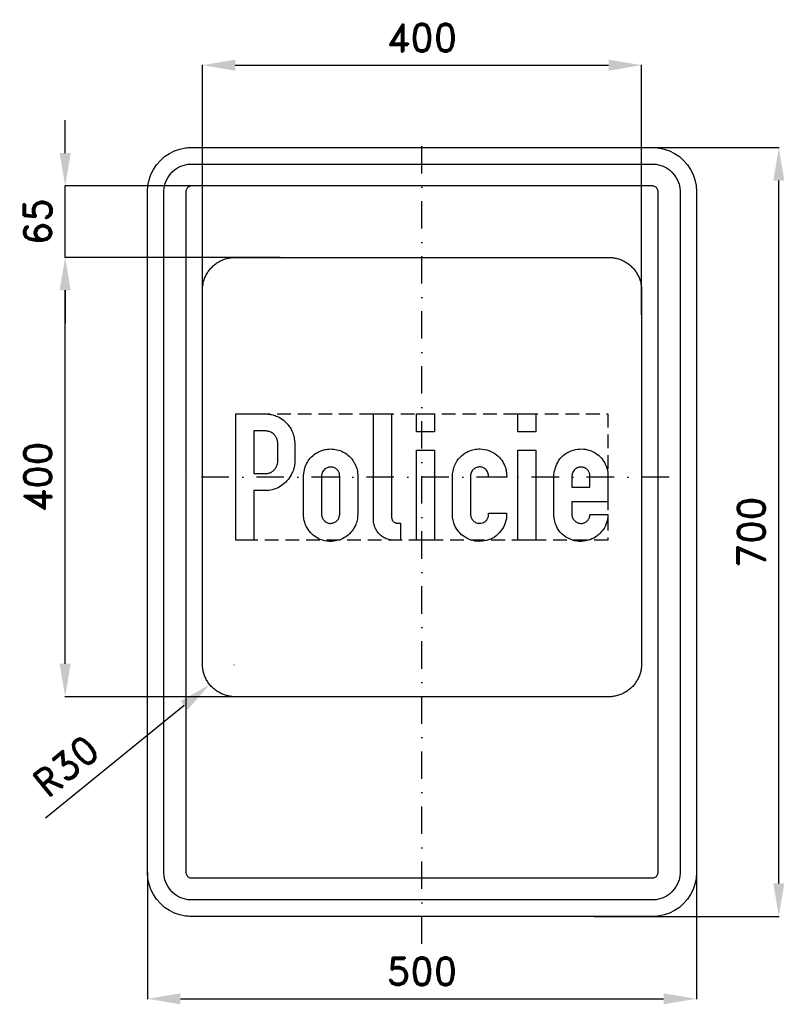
# Model space of a CAD drawing. Header units: millimetres. Extents: x -366 to 330, y -430 to 466.
import ezdxf

# ---------------------------------------------------------------- set-up
doc = ezdxf.new("R2010")
doc.units = ezdxf.units.MM
doc.header["$LTSCALE"] = 5
doc.linetypes.add('ČERCHOVANÁX2', pattern=[2, 1, -0.5, 0, -0.5])
doc.linetypes.add('ČÁRKOVANÁX2', pattern=[1.5, 1, -0.5])
doc.layers.add('Kóty', color=2, linetype='Continuous')
doc.layers.add('Značka', color=7, linetype='Continuous')
doc.styles.get("Standard").update_dxf_attribs({"font": 'romand.shx', "height": 25})
doc.dimstyles.get("Standard").update_dxf_attribs({"dimtxt": 25, "dimasz": 30, "dimexe": 0.18, "dimexo": 0.0625, "dimgap": 12.5, "dimtad": 1, "dimdec": 0, "dimzin": 0, "dimdsep": 46, "dimtxsty": 'Standard', "dimcen": 0.09, "dimadec": 0, "dimazin": 0, "dimtfac": 1, "dimtdec": 0, "dimtofl": 0, "dimtmove": 0, "dimatfit": 3, "dimfxl": 1, "dimtolj": 1, "dimtzin": 0, "dimarcsym": 0})

# ---------------------------------------------------------------- blocks, each defined once
blk = doc.blocks.new('*D0')
at = {"layer": 'Defpoints', "color": 0, "transparency": 16777216}
for p in [(-250, -310), (250, -310), (250, -425)]:
    blk.add_point(p, dxfattribs=at)
at = {"layer": 'Kóty', "color": 0, "lineweight": -2, "transparency": 16777216}
for p, q in [((-250, -310.0625), (-250, -425.18)), ((250, -310.0625), (250, -425.18)), ((-220, -425), (220, -425))]:
    blk.add_line(p, q, dxfattribs=at)
at = {"layer": 'Kóty', "color": 0, "transparency": 16777216}
for points in [[(-220, -420), (-220, -430), (-250, -425)], [(220, -420), (220, -430), (250, -425)]]:
    blk.add_solid(points, dxfattribs=at)
at = {"layer": 'Kóty', "color": 0, "transparency": 16777216, "insert": (0, -400), "char_height": 25, "attachment_point": 5}
blk.add_mtext('\\A1;500', dxfattribs=at)
blk = doc.blocks.new('*D1')
at = {"layer": 'Defpoints', "color": 0, "transparency": 16777216}
for p in [(134.41, 350), (325, 350), (156.85, -350)]:
    blk.add_point(p, dxfattribs=at)
at = {"layer": 'Kóty', "color": 0, "lineweight": -2, "transparency": 16777216}
for p, q in [((134.47, 350), (325.18, 350)), ((325, -320), (325, 320)), ((156.91, -350), (325.18, -350))]:
    blk.add_line(p, q, dxfattribs=at)
at = {"layer": 'Kóty', "color": 0, "transparency": 16777216}
for points in [[(320, 320), (330, 320), (325, 350)], [(320, -320), (330, -320), (325, -350)]]:
    blk.add_solid(points, dxfattribs=at)
at = {"layer": 'Kóty', "color": 0, "transparency": 16777216, "insert": (300, 0), "char_height": 25, "attachment_point": 5, "rotation": 90}
blk.add_mtext('\\A1;700', dxfattribs=at)
blk = doc.blocks.new('*D2')
at = {"layer": 'Defpoints', "color": 0, "transparency": 16777216}
for p in [(-325, 315), (-195.71, 315), (-129.2, 250.04)]:
    blk.add_point(p, dxfattribs=at)
at = {"layer": 'Kóty', "color": 0, "lineweight": -2, "transparency": 16777216}
for p, q in [((-325, 345), (-325, 375)), ((-195.78, 315), (-325.18, 315)), ((-129.26, 250.04), (-325.18, 250.04)), ((-325, 220.04), (-325, 190.04))]:
    blk.add_line(p, q, dxfattribs=at)
at = {"layer": 'Kóty', "color": 0, "transparency": 16777216}
for points in [[(-330, 345), (-320, 345), (-325, 315)], [(-330, 220.04), (-320, 220.04), (-325, 250.04)]]:
    blk.add_solid(points, dxfattribs=at)
at = {"layer": 'Kóty', "color": 0, "transparency": 16777216, "insert": (-350, 282.52), "char_height": 25, "attachment_point": 5, "rotation": 90}
blk.add_mtext('\\A1;65', dxfattribs=at)
blk = doc.blocks.new('*D3')
at = {"layer": 'Defpoints', "color": 0, "transparency": 16777216}
for p in [(200, 425), (-200, 200.41), (200, 197.65)]:
    blk.add_point(p, dxfattribs=at)
at = {"layer": 'Kóty', "color": 0, "lineweight": -2, "transparency": 16777216}
for p, q in [((-200, 200.47), (-200, 425.18)), ((-170, 425), (170, 425)), ((200, 197.71), (200, 425.18))]:
    blk.add_line(p, q, dxfattribs=at)
at = {"layer": 'Kóty', "color": 0, "transparency": 16777216}
for points in [[(-170, 430), (-170, 420), (-200, 425)], [(170, 430), (170, 420), (200, 425)]]:
    blk.add_solid(points, dxfattribs=at)
at = {"layer": 'Kóty', "color": 0, "transparency": 16777216, "insert": (0, 450), "char_height": 25, "attachment_point": 5}
blk.add_mtext('\\A1;400', dxfattribs=at)
blk = doc.blocks.new('*D4')
at = {"layer": 'Defpoints', "color": 0, "transparency": 16777216}
for p in [(-325, 250.04), (-129.26, 250.04), (-124.89, -150)]:
    blk.add_point(p, dxfattribs=at)
at = {"layer": 'Kóty', "color": 0, "lineweight": -2, "transparency": 16777216}
for p, q in [((-129.33, 250.04), (-325.18, 250.04)), ((-325, -120), (-325, 220.04)), ((-124.95, -150), (-325.18, -150))]:
    blk.add_line(p, q, dxfattribs=at)
at = {"layer": 'Kóty', "color": 0, "transparency": 16777216}
for points in [[(-330, 220.04), (-320, 220.04), (-325, 250.04)], [(-330, -120), (-320, -120), (-325, -150)]]:
    blk.add_solid(points, dxfattribs=at)
at = {"layer": 'Kóty', "color": 0, "transparency": 16777216, "insert": (-350, 50.02), "char_height": 25, "attachment_point": 5, "rotation": 90}
blk.add_mtext('\\A1;400', dxfattribs=at)
blk = doc.blocks.new('*D5')
at = {"layer": 'Defpoints', "color": 0, "transparency": 16777216}
for p in [(-171.27, -120.98), (-193.33, -138.88)]:
    blk.add_point(p, dxfattribs=at)
at = {"layer": 'Kóty', "color": 0, "lineweight": -2, "transparency": 16777216}
for p, q in [((-171.36, -120.98), (-171.18, -120.98)), ((-171.27, -121.07), (-171.27, -120.89)), ((-342.75, -260.2), (-216.62, -157.79))]:
    blk.add_line(p, q, dxfattribs=at)
blk.add_arc((-171.27, -120.98), 28.41, 217.70675, 219.43592, dxfattribs=at)
at = {"layer": 'Kóty', "color": 0, "transparency": 16777216}
blk.add_solid([(-219.77, -153.91), (-213.47, -161.67), (-193.33, -138.88)], dxfattribs=at)
at = {"layer": 'Kóty', "color": 0, "transparency": 16777216, "insert": (-324.31, -213.03), "char_height": 25, "attachment_point": 5, "rotation": 39.07288}
blk.add_mtext('\\A1;R30', dxfattribs=at)

msp = doc.modelspace()

# ---------------------------------------------------------------- linework, layer by layer
at = {"layer": 'Kóty'}
msp.add_lwpolyline([(-325, 250.039), (-325, 315)], dxfattribs=at)
at = {"layer": 'Značka', "color": 6, "linetype": 'ČERCHOVANÁX2', "ltscale": 5}
for points in [[(0, -375), (0, 375)], [(225, 50), (-225, 50)]]:
    msp.add_lwpolyline(points, dxfattribs=at)
at = {"layer": 'Značka', "color": 5}
for points in [[(-210, -350), (-210.2, -349.9995), (-210.3, -349.9988, -0.0321716), (-215.5, -349.637), (-220.6, -348.5823), (-225.5, -346.9227), (-230.1, -344.5885), (-234.4, -341.714), (-238.3, -338.2843), (-241.7, -334.4026), (-244.6, -330.0906), (-246.9, -325.4605), (-248.6, -320.5549), (-249.7, -315.4767), (-250, -310.314), (-250, -310.157), (-250, -310), (-250, 310), (-250, 310.157), (-250, 310.314), (-249.6, 315.479), (-248.6, 320.555), (-246.9, 325.464), (-244.6, 330.091), (-241.7, 334.402), (-238.3, 338.284), (-234.4, 341.717), (-230.1, 344.589), (-225.5, 346.906), (-220.6, 348.582), (-215.5, 349.654, -0.0367311), (-210.3, 349.999), (-210.2, 350), (-210, 350), (210, 350), (210.2, 350), (210.3, 349.999, -0.0321716), (215.5, 349.637), (220.6, 348.582), (225.5, 346.923), (230.1, 344.589), (234.4, 341.714), (238.3, 338.284), (241.7, 334.403), (244.6, 330.091), (246.9, 325.46), (248.6, 320.555), (249.7, 315.477), (250, 310.314), (250, 310.157), (250, 310), (250, -310), (250, -310.157), (250, -310.314), (249.6, -315.4791), (248.6, -320.5549), (246.9, -325.4636), (244.6, -330.0906), (241.7, -334.4017), (238.3, -338.2843), (234.4, -341.7172), (230.1, -344.5885), (225.5, -346.9061), (220.6, -348.5823), (215.5, -349.6542, -0.0367341), (210.3, -349.9988), (210.2, -349.9996), (210, -350), (-210, -350)], [(-210, -335), (-210.1, -334.9997), (-210.2, -334.9992, -0.0321601), (-213.4, -334.7731), (-216.6, -334.1139), (-219.7, -333.0767), (-222.6, -331.6178), (-225.3, -329.8212), (-227.7, -327.6777), (-229.8, -325.2516), (-231.6, -322.5566), (-233.1, -319.6628), (-234.1, -316.5968), (-234.8, -313.423), (-235, -310.196), (-235, -310.098), (-235, -310), (-235, 310), (-235, 310.098), (-235, 310.196), (-234.8, 313.424), (-234.1, 316.597), (-233.1, 319.665), (-231.6, 322.557), (-229.8, 325.251), (-227.7, 327.678), (-225.3, 329.823), (-222.6, 331.618), (-219.7, 333.066), (-216.6, 334.114), (-213.4, 334.784, -0.0367287), (-210.2, 334.999), (-210.1, 335), (-210, 335), (210, 335), (210.1, 335), (210.2, 334.999, -0.0321789), (213.4, 334.773), (216.6, 334.114), (219.7, 333.077), (222.6, 331.618), (225.3, 329.821), (227.7, 327.678), (229.8, 325.252), (231.6, 322.557), (233.1, 319.663), (234.1, 316.597), (234.8, 313.423), (235, 310.196), (235, 310.098), (235, 310), (235, -310), (235, -310.098), (235, -310.196), (234.8, -313.424), (234.1, -316.5968), (233.1, -319.6648), (231.6, -322.5566), (229.8, -325.2511), (227.7, -327.6777), (225.3, -329.8233), (222.6, -331.6178), (219.7, -333.0663), (216.6, -334.1139), (213.4, -334.7839), (210.2, -334.9992), (210.1, -334.9997), (210, -335), (-210, -335)], [(-170, -150), (-170.1178, -150), (-170.2356, -149.999, -0.0321792), (-174.1093, -149.728, -0.0354415), (-177.9162, -148.937, -0.0362629), (-181.5977, -147.692, -0.0344168), (-185.068, -145.941, -0.033722), (-188.3013, -143.785, -0.0340844), (-191.2132, -141.213, -0.03421), (-193.7879, -138.302, -0.0342332), (-195.9414, -135.068, -0.0340475), (-197.6795, -131.595, -0.0334126), (-198.9367, -127.916, -0.0341277), (-199.7406, -124.108, -0.036745), (-199.9991, -120.236), (-199.9997, -120.118), (-200, -120), (-200, 220), (-199.9996, 220.118), (-199.9991, 220.236, -0.0321818), (-199.7277, 224.109, -0.0354451), (-198.9367, 227.916, -0.0362718), (-197.692, 231.598, -0.0344147), (-195.9414, 235.068, -0.0337102), (-193.7855, 238.301, -0.0340811), (-191.2132, 241.213, -0.0342091), (-188.3019, 243.788, -0.0342289), (-185.068, 245.941, -0.0340264), (-181.5954, 247.68, -0.0334163), (-177.9162, 248.937, -0.0341134), (-174.1075, 249.741, -0.0367486), (-170.2356, 249.999), (-170.1178, 250), (-170, 250), (170, 250), (170.118, 250), (170.236, 249.999, -0.0321795), (174.109, 249.728, -0.0354563), (177.916, 248.937, -0.0362667), (181.598, 247.692, -0.0344283), (185.068, 245.941, -0.0337327), (188.301, 243.785, -0.034076), (191.213, 241.213, -0.034198), (193.788, 238.302, -0.0342084), (195.941, 235.068, -0.034041), (197.68, 231.595, -0.0334151), (198.937, 227.916, -0.0341264), (199.741, 224.108, -0.0367402), (199.999, 220.236), (200, 220.118), (200, 220), (200, -120), (200, -120.118), (199.999, -120.236, -0.0321792), (199.728, -124.109, -0.0354496), (198.937, -127.916, -0.0362653), (197.692, -131.598, -0.034416), (195.941, -135.068, -0.0337263), (193.785, -138.301, -0.0340842), (191.213, -141.213, -0.0342061), (188.302, -143.788, -0.0342324), (185.068, -145.941, -0.0340485), (181.595, -147.68, -0.0334137), (177.916, -148.937, -0.0341264), (174.108, -149.741, -0.0367489), (170.236, -149.999), (170.118, -150), (170, -150), (-170, -150)], [(-169.3914, -7.488), (-169.3914, 107.5), (-141.456, 107.5), (-140.851, 107.455), (-140.246, 107.404, -0.0411912), (-135.873, 106.63, -0.044719), (-131.681, 105.116, -0.0661096), (-126.091, 101.739, -0.0645419), (-121.547, 97.03, -0.0470946), (-118.997, 93.103, -0.0483582), (-117.246, 88.789, -0.0257775), (-116.557, 86.107, -0.0186144), (-116.108, 83.374), (-116.028, 82.745), (-115.952, 82.116), (-115.952, 63.297), (-115.951, 62.997), (-115.952, 62.698, -0.0645224), (-116.654, 57.967, -0.0470672), (-118.408, 53.438, -0.0588863), (-121.904, 47.713, -0.0699867), (-126.686, 43.112, -0.0633905), (-132.025, 40.004, -0.0514475), (-137.946, 38.177), (-139.343, 37.907, -0.0230943), (-140.749, 37.745), (-141.479, 37.711), (-142.211, 37.697), (-153.028, 37.697), (-153.028, -7.488), (-169.3914, -7.488)], [(-19.46, -7.5), (-26.336, -7.5), (-26.87, -7.462), (-27.402, -7.416, -0.0360781), (-30.028, -6.969, -0.0384742), (-32.565, -6.134, -0.0608366), (-36.262, -4.134, -0.0600612), (-39.382, -1.307, -0.0486822), (-41.436, 1.419, -0.0475624), (-42.927, 4.479, -0.0310369), (-43.625, 6.627, -0.0304829), (-44.053, 8.84), (-44.123, 9.384), (-44.185, 9.93), (-44.185, 107.512), (-27.69, 107.512), (-27.69, 13.272), (-27.652, 12.918), (-27.606, 12.565, 0.049994), (-27.291, 11.309, 0.0662114), (-26.696, 10.157, 0.072587), (-25.839, 9.185, 0.0757873), (-24.743, 8.504, 0.0384621), (-24.12, 8.273, 0.0324344), (-23.473, 8.133), (-23.186, 8.093), (-22.898, 8.061), (-19.46, 8.061), (-19.46, -7.5)], [(-153.112, 91.963), (-153.112, 53.139), (-142.75, 53.139), (-142.271, 53.144), (-141.791, 53.163, 0.0692035), (-139.041, 53.718, 0.0668721), (-136.521, 54.995, 0.0621838), (-134.504, 56.657, 0.0601718), (-132.951, 58.757, 0.0566115), (-131.921, 61.007, 0.0605985), (-131.441, 63.417, 0.00622238), (-131.415, 63.734, 0.00208739), (-131.393, 64.052), (-131.393, 81.457), (-131.445, 82.039, 0.0111195), (-131.513, 82.619, 0.0712647), (-132.34, 85.428, 0.0717051), (-133.933, 87.914, 0.0763659), (-136.27, 90.06, 0.0731444), (-139.12, 91.424, 0.0327015), (-140.388, 91.771, 0.0367734), (-141.684, 91.939), (-142.186, 91.959), (-142.69, 91.963), (-153.112, 91.963)], [(-107.807, 51.725, -0.00231859), (-107.726, 52.696, -0.00690333), (-107.627, 53.666, -0.0573279), (-106.276, 59.434, -0.0652543), (-103.566, 64.722, -0.070474), (-99.515, 69.436, -0.067325), (-94.342, 72.88, -0.053169), (-89.739, 74.692, -0.052037), (-84.866, 75.504, -0.0625851), (-78.889, 75.233, -0.0646956), (-73.151, 73.467, -0.0708878), (-67.489, 70.039, -0.0712749), (-63.028, 65.202, -0.0364617), (-61.231, 62.313, -0.0318662), (-59.842, 59.2, -0.0305933), (-59.029, 56.662, -0.0472016), (-58.62, 54.049, -0.0110486), (-58.586, 53.349), (-58.572, 52.647), (-58.572, 15.272), (-58.581, 14.805, -0.00424199), (-58.596, 14.338, -0.057146), (-59.36, 9.49, -0.0554703), (-61.196, 4.898, -0.0684384), (-64.706, -0.286, -0.0673193), (-69.461, -4.337, -0.0629599), (-74.636, -7.006, -0.0614637), (-80.338, -8.327, -0.0849254), (-88.691, -7.983, -0.0927897), (-96.366, -4.817, -0.0785105), (-101.658, -0.378, -0.0677647), (-105.483, 5.438, -0.0485325), (-107.133, 9.555, -0.0665562), (-107.795, 13.871, -0.00723895), (-107.806, 14.428), (-107.807, 14.985), (-107.807, 51.725)], [(77.104, 17.177, -0.00362816), (77.099, 15.848, -0.010888), (77.056, 14.518, -0.0859388), (75.152, 6.409, -0.0921177), (70.551, -0.6, -0.0911336), (64.297, -5.59, -0.0855998), (56.691, -8.135, -0.0854895), (48.535, -8.27, -0.0882253), (40.843, -5.655, -0.082518), (34.729, -1.133, -0.0799394), (30.361, 5.09, -0.0520667), (28.598, 9.515, -0.0552826), (27.822, 14.17, -0.0053051), (27.788, 14.739), (27.762, 15.308), (27.762, 51.833), (27.807, 52.372, -0.00342375), (27.858, 52.911, -0.0503922), (28.943, 58.274, -0.0593982), (31.176, 63.297, -0.0847269), (35.975, 69.308, -0.0826185), (42.472, 73.443, -0.0594048), (47.554, 75.138, -0.0584736), (52.882, 75.599, -0.084566), (60.866, 74.139, -0.085936), (67.952, 70.101, -0.0729867), (72.621, 65.313, -0.074991), (75.678, 59.428, -0.0402199), (76.655, 55.955, -0.0360994), (77.092, 52.384, -0.00862675), (77.142, 51.186, -0.00285329), (77.164, 49.988), (60.657, 49.988, 0.00841287), (60.638, 51.036, 0.025059), (60.549, 52.084, 0.104814), (59.294, 55.482, 0.120806), (56.715, 58.026, 0.111), (53.785, 59.161, 0.100997), (50.63, 59.008, 0.097299), (47.789, 57.785, 0.0953457), (45.611, 55.594, 0.063687), (44.697, 53.941, 0.076698), (44.281, 52.132, 0.0128791), (44.257, 51.755), (44.245, 51.378), (44.245, 15.979), (44.272, 15.632), (44.305, 15.284, 0.0800891), (45.08, 12.485, 0.100144), (46.773, 10.133, 0.112645), (49.434, 8.421, 0.0963749), (52.607, 7.905, 0.083956), (55.293, 8.321, 0.0916378), (57.65, 9.618, 0.0895086), (59.459, 11.618, 0.0910962), (60.453, 14.098, 0.0435017), (60.662, 15.628, 0.0144057), (60.692, 17.177), (77.104, 17.177)], [(169.391, 16.039), (169.344, 14.967, -0.00846338), (169.272, 13.895, -0.0760651), (167.513, 6.672, -0.082642), (163.593, 0.31, -0.0840045), (158.083, -4.627, -0.0782834), (151.279, -7.572, -0.08564), (143.141, -8.507, -0.0877296), (135.119, -6.626, -0.0946279), (127.526, -1.872, -0.106618), (122.433, 5.306, -0.0543063), (120.894, 9.83, -0.0326524), (120.157, 14.554), (120.12, 14.919), (120.085, 15.284), (120.085, 51.713), (120.145, 52.06), (120.205, 52.408, -0.0328901), (121.687, 58.831, -0.0723391), (124.446, 64.758, -0.104866), (130.242, 70.928, -0.0902947), (138.066, 74.557, -0.0776984), (145.239, 75.586, -0.0777932), (152.345, 74.378, -0.0807408), (159.265, 70.982, -0.0876352), (164.648, 65.573, -0.0406603), (166.517, 62.569, -0.0324367), (167.93, 59.32, -0.0291695), (168.823, 56.443, -0.0400977), (169.308, 53.486, -0.0068895), (169.355, 52.887), (169.391, 52.288), (169.391, 27.443), (136.568, 27.443), (136.568, 15.56), (136.563, 15.236), (136.568, 14.913, 0.100351), (137.126, 12.802, 0.06867), (138.389, 10.924, 0.0830982), (140.649, 8.935, 0.100574), (143.409, 7.905, 0.113457), (146.783, 8.014, 0.10891), (149.841, 9.558, 0.093133), (151.783, 11.671, 0.0937953), (152.812, 14.29, 0.0235227), (152.96, 15.161, 0.00783639), (153.052, 16.039), (169.391, 16.039)], [(-91.455, 51.114), (-91.455, 16.458), (-91.438, 15.967, 0.0111083), (-91.407, 15.476, 0.0721577), (-90.838, 13.076, 0.0776806), (-89.586, 10.936, 0.0717639), (-88.063, 9.413, 0.0725451), (-86.172, 8.384, 0.101063), (-83.114, 7.838, 0.100805), (-80.051, 8.528, 0.0990994), (-77.455, 10.222, 0.103894), (-75.75, 12.745, 0.0421458), (-75.309, 14.009, 0.0258631), (-75.043, 15.32), (-75, 15.602), (-74.96, 15.883), (-74.96, 50.922), (-74.975, 51.443, 0.0129982), (-75.008, 51.965, 0.0827589), (-75.675, 54.483, 0.0897226), (-77.152, 56.648, 0.107286), (-79.677, 58.46, 0.0973658), (-82.746, 59.14, 0.0924465), (-85.74, 58.789, 0.0988331), (-88.352, 57.379, 0.0704584), (-89.826, 55.864, 0.0621058), (-90.856, 54.013, 0.0360155), (-91.227, 52.953, 0.0455684), (-91.419, 51.857, 0.0125795), (-91.443, 51.486, 0.00419063), (-91.455, 51.114)], [(152.992, 40.716), (152.992, 51.378), (152.964, 51.821, 0.0127862), (152.92, 52.264, 0.093765), (152.077, 54.821, 0.0897774), (150.357, 56.948, 0.10103), (147.748, 58.58, 0.0988309), (144.714, 59.08, 0.092322), (141.862, 58.573, 0.0953258), (139.408, 57.08, 0.0706445), (137.986, 55.476, 0.0627449), (137.036, 53.558, 0.0262531), (136.797, 52.806, 0.0341741), (136.652, 52.036, 0.0097919), (136.625, 51.767), (136.604, 51.497), (136.604, 40.716), (152.992, 40.716)]]:
    msp.add_lwpolyline(points, format="xyb", dxfattribs=at)
for points in [[(-210, -315), (210, -315), (210, -315), (210, -315), (210.7, -314.955), (211.3, -314.823), (211.9, -314.615), (212.5, -314.324), (213.1, -313.964), (213.5, -313.536), (214, -313.05), (214.3, -312.511), (214.6, -311.933), (214.8, -311.319), (215, -310.685), (215, -310.039), (215, -310.02), (215, -310), (215, 310), (215, 310.02), (215, 310.039), (215, 310.685), (214.8, 311.319), (214.6, 311.933), (214.3, 312.511), (214, 313.05), (213.5, 313.536), (213.1, 313.965), (212.5, 314.324), (211.9, 314.613), (211.3, 314.823), (210.7, 314.957), (210, 315), (210, 315), (210, 315), (-210, 315), (-210, 315), (-210, 315), (-210.7, 314.955), (-211.3, 314.823), (-211.9, 314.615), (-212.5, 314.324), (-213.1, 313.964), (-213.5, 313.536), (-214, 313.05), (-214.3, 312.511), (-214.6, 311.933), (-214.8, 311.319), (-215, 310.685), (-215, 310.039), (-215, 310.02), (-215, 310), (-215, -310), (-215, -310.02), (-215, -310.039), (-215, -310.685), (-214.8, -311.319), (-214.6, -311.933), (-214.3, -312.511), (-214, -313.05), (-213.5, -313.536), (-213.1, -313.965), (-212.5, -314.324), (-211.9, -314.613), (-211.3, -314.823), (-210.7, -314.957), (-210, -315), (-210, -315), (-210, -315)], [(-5.085, 91.053), (-5.085, 107.5), (11.47, 107.5), (11.47, 91.053), (-5.085, 91.053)], [(87.226, 91.053), (87.226, 107.5), (103.782, 107.5), (103.782, 91.053), (87.226, 91.053)], [(-5.085, -7.5), (-5.085, 74.533), (11.47, 74.533), (11.47, -7.5), (-5.085, -7.5)], [(87.226, -7.5), (87.226, 74.533), (103.782, 74.533), (103.782, -7.5), (87.226, -7.5)]]:
    msp.add_lwpolyline(points, dxfattribs=at)
at = {"layer": 'Značka', "color": 6, "linetype": 'ČÁRKOVANÁX2', "ltscale": 2.5}
msp.add_lwpolyline([(-169.3915, -7.5), (-169.3915, 107.5), (169.392, 107.5), (169.392, -7.5), (-169.3915, -7.5)], dxfattribs=at)

# ---------------------------------------------------------------- dimensions: what is measured, and where the dimension line sits
at = {"layer": 'Kóty'}
for base, p1, p2, picture, middle in [((200, 425), (-200, 200.4104), (200, 197.6503), '*D3', (0, 450)), ((250, -425), (-250, -310), (250, -310), '*D0', (0, -400))]:
    dim = msp.add_linear_dim(base=base, p1=p1, p2=p2, dimstyle='Standard', dxfattribs=at)
    dim.commit()
    dim.dimension.update_dxf_attribs({"geometry": picture, "text_midpoint": middle})
for base, p1, p2, picture, middle in [((-325, 315), (-129.2, 250.039), (-195.713, 315), '*D2', (-350, 282.5195)), ((325, 350), (156.8502, -350), (134.4095, 350), '*D1', (300, 0)), ((-325, 250.039), (-124.886, -150), (-129.2625, 250.039), '*D4', (-350, 50.0195))]:
    dim = msp.add_linear_dim(base=base, p1=p1, p2=p2, angle=90, dimstyle='Standard', dxfattribs=at)
    dim.commit()
    dim.dimension.update_dxf_attribs({"geometry": picture, "text_midpoint": middle})
dim = msp.add_radius_dim(center=(-171.2749, -120.9767), mpoint=(-193.3291, -138.8824), text='R30', dimstyle='Standard', dxfattribs=at)
dim.commit()
dim.dimension.update_dxf_attribs({"geometry": '*D5', "text_midpoint": (-308.5569, -232.4349), "dimtype": 164})

doc.saveas('drawing.dxf')
